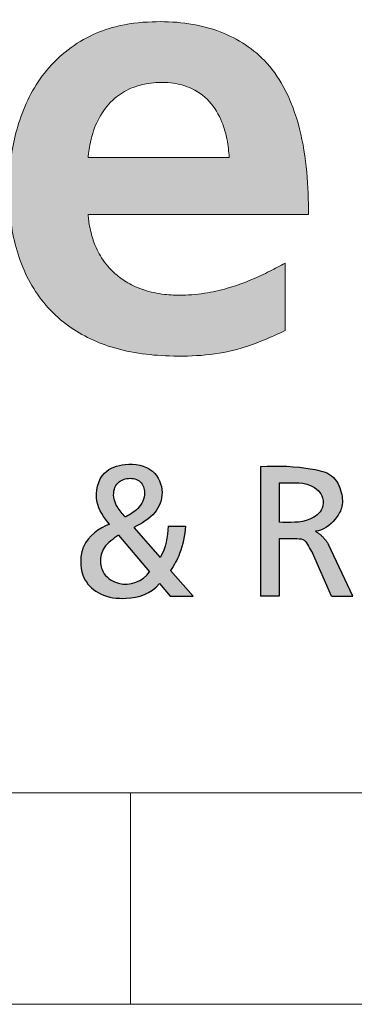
# Paper-space layout 'Hoja2' of a CAD drawing. Header units: millimetres. Extents: x 450 to 25135, y 150 to 17673.
# Tile 9 of 19: x 20186 to 20424, y 150 to 849. Entities that reach past the tile are written whole.
import ezdxf

# ---------------------------------------------------------------- set-up
doc = ezdxf.new("R2010")
doc.units = ezdxf.units.MM
doc.linetypes.add('SLD-Continua', pattern=[0])
doc.layers.add('FORMAT', color=7, linetype='SLD-Continua')

# ---------------------------------------------------------------- blocks, each defined once
blk = doc.blocks.new('Bloque1')
at = {"linetype": 'Continuous', "ltscale": 35}
h = blk.add_hatch(color=7, dxfattribs=at)
edge = h.paths.add_edge_path(flags=0)
edge.add_spline(control_points=[(861.25, 341.58), (861.03, 351.65), (860.58, 372.1), (855.69, 403.02), (845.87, 430.3), (827.33, 456.43), (794.85, 475.92), (756.69, 479.89), (726.09, 476.3), (698.49, 466.4), (671.35, 444.16), (653.68, 407.84), (647.31, 369.9), (648.65, 331.92), (659.81, 294.32), (684.55, 263.86), (720.69, 245.25), (764.61, 239.51), (808.39, 242.77), (834.35, 254.56), (844.62, 259.23)], knot_values=[2, 2, 2, 2, 2.046636, 2.094673, 2.144469, 2.179489, 2.241297, 2.312824, 2.353394, 2.38323, 2.447727, 2.509726, 2.566319, 2.624545, 2.684606, 2.744772, 2.800798, 2.868547, 2.948019, 3, 3, 3, 3], weights=[1, 1, 1, 1, 1, 1, 1, 1, 1, 1, 1, 1, 1, 1, 1, 1, 1, 1, 1, 1, 1], degree=3, periodic=0)
edge.add_line((844.62, 259.23), (844.62, 307.2))
edge.add_spline(control_points=[(844.62, 307.2), (841, 305.22), (833.26, 300.99), (820.22, 294.96), (805.49, 289.55), (788.9, 285.57), (773.23, 284.04), (757.97, 284.64), (744.78, 287.42), (732.95, 292.6), (722.48, 300.05), (713.9, 310.07), (708.01, 322.36), (705.63, 332.28), (704.76, 338.63), (704.59, 340.89), (704.53, 341.58)], knot_values=[0, 0, 0, 0, 0.070474, 0.150335, 0.244816, 0.33762, 0.440531, 0.512328, 0.597394, 0.66882, 0.731042, 0.815182, 0.890714, 0.961299, 0.988276, 1, 1, 1, 1], weights=[1, 1, 1, 1, 1, 1, 1, 1, 1, 1, 1, 1, 1, 1, 1, 1, 1], degree=3, periodic=0)
edge.add_line((704.53, 341.58), (861.25, 341.58))
edge = h.paths.add_edge_path(flags=0)
edge.add_spline(control_points=[(704.53, 382.06), (704.62, 382.99), (704.9, 385.91), (705.78, 391.66), (708.23, 401.7), (713.7, 414.02), (723.83, 425.45), (735.55, 432.04), (746.06, 434.7), (755.12, 435.49), (765.07, 435.18), (778.02, 432.17), (791.54, 422.65), (799.63, 408.7), (803.66, 394.86), (804.49, 386.31), (804.9, 382.06)], knot_values=[0, 0, 0, 0, 0.017075, 0.053986, 0.106701, 0.206715, 0.298238, 0.38232, 0.449502, 0.495974, 0.549057, 0.631866, 0.736734, 0.842394, 0.921775, 1, 1, 1, 1], weights=[1, 1, 1, 1, 1, 1, 1, 1, 1, 1, 1, 1, 1, 1, 1, 1, 1], degree=3, periodic=0)
edge.add_line((804.9, 382.06), (704.53, 382.06))
h = blk.add_hatch(color=7, dxfattribs=at)
edge = h.paths.add_edge_path(flags=0)
edge.add_spline(control_points=[(763.18, 88.98), (765.7, 92.76), (771.13, 102.66), (773.2, 113.87), (773.71, 120.47)], knot_values=[0, 0, 0, 0, 0.406584, 1, 1, 1, 1], weights=[1, 1, 1, 1, 1], degree=3, periodic=0)
edge.add_line((773.71, 120.47), (761.34, 120.49))
edge.add_spline(control_points=[(761.34, 120.49), (760.82, 112.82), (759.98, 104.85), (755.67, 98.19)], knot_values=[0, 0, 0, 0, 1, 1, 1, 1], weights=[1, 1, 1, 1], degree=3, periodic=0)
edge.add_line((755.67, 98.19), (736.95, 119.56))
edge.add_spline(control_points=[(736.95, 119.56), (742.49, 122.19), (752.64, 127.98), (759.4, 144.74), (751.28, 162.74), (732.07, 165.88), (712.9, 159.5), (707.65, 137.65), (715.87, 126.55), (719.79, 121.8)], knot_values=[0, 0, 0, 0, 0.149056, 0.266726, 0.399788, 0.558687, 0.684958, 0.850933, 1, 1, 1, 1], weights=[1, 1, 1, 1, 1, 1, 1, 1, 1, 1], degree=3, periodic=0)
edge.add_spline(control_points=[(719.79, 121.8), (712.28, 119.07), (701.53, 111.13), (698.49, 94.77), (700.93, 81.37), (713.79, 70.18), (734.42, 67.94), (749.35, 72.29), (755.25, 79.74)], knot_values=[0, 0, 0, 0, 0.228159, 0.320265, 0.448888, 0.585188, 0.757043, 1, 1, 1, 1], weights=[1, 1, 1, 1, 1, 1, 1, 1, 1], degree=3, periodic=0)
edge.add_line((755.25, 79.74), (762.78, 70.79))
edge.add_line((762.78, 70.79), (779.24, 70.79))
edge.add_line((779.24, 70.79), (763.18, 88.98))
edge = h.paths.add_edge_path(flags=0)
edge.add_spline(control_points=[(748.27, 88.05), (743.43, 81.19), (729.71, 76.06), (715.64, 85.03), (712.26, 95.45), (715.24, 106.86), (722.54, 111.44), (726.12, 114.01)], knot_values=[0, 0, 0, 0, 0.353961, 0.529275, 0.654151, 0.803452, 1, 1, 1, 1], weights=[1, 1, 1, 1, 1, 1, 1, 1], degree=3, periodic=0)
edge.add_line((726.12, 114.01), (748.27, 88.05))
edge = h.paths.add_edge_path(flags=0)
edge.add_spline(control_points=[(730.88, 126.95), (728.86, 129.21), (725.5, 132.98), (721.92, 140.9), (723.2, 151.07), (733.01, 155.43), (742.54, 153.08), (746.14, 142.75), (741.81, 134.04), (736.94, 130.59), (735.38, 129.48)], knot_values=[0, 0, 0, 0, 0.128724, 0.214581, 0.370379, 0.502958, 0.626652, 0.74441, 0.917822, 1, 1, 1, 1], weights=[1, 1, 1, 1, 1, 1, 1, 1, 1, 1, 1], degree=3, periodic=0)
edge.add_spline(control_points=[(735.38, 129.48), (733.21, 128.07), (730.88, 126.95)], knot_values=[0, 0, 0, 1, 1, 1], weights=[1, 1, 1], degree=2, periodic=0)
h = blk.add_hatch(color=7, dxfattribs=at)
edge = h.paths.add_edge_path(flags=0)
edge.add_line((840.31, 111.59), (852.9, 111.59))
edge.add_spline(control_points=[(852.9, 111.59), (855.2, 111.59), (860.02, 110.88), (861.96, 103.82), (864.05, 101.58)], knot_values=[0, 0, 0, 0, 0.33336, 1, 1, 1, 1], weights=[1, 1, 1, 1, 1], degree=3, periodic=0)
edge.add_line((864.05, 101.58), (877.63, 70.79))
edge.add_line((877.63, 70.79), (892.71, 70.79))
edge.add_line((892.71, 70.79), (875.29, 107.51))
edge.add_spline(control_points=[(875.29, 107.51), (871.92, 113.4), (866.16, 116.86)], knot_values=[0, 0, 0, 1, 1, 1], weights=[1, 1, 1], degree=2, periodic=0)
edge.add_spline(control_points=[(866.16, 116.86), (872.09, 117.41), (878.87, 123), (885.87, 133.56), (885.12, 145.26), (878.76, 157.96), (855.98, 162.84), (839.93, 163.52), (827.1, 162.78)], knot_values=[0, 0, 0, 0, 0.16441, 0.25248, 0.360343, 0.494705, 0.636227, 1, 1, 1, 1], weights=[1, 1, 1, 1, 1, 1, 1, 1, 1], degree=3, periodic=0)
edge.add_line((827.1, 162.78), (827.1, 70.81))
edge.add_line((827.1, 70.81), (840.31, 70.72))
edge.add_line((840.31, 70.72), (840.31, 111.59))
edge = h.paths.add_edge_path(flags=0)
edge.add_line((840.3, 123.15), (840.3, 151.2))
edge.add_spline(control_points=[(840.3, 151.2), (847.53, 150.61), (860.12, 153.45), (872.09, 142.52), (871.55, 131.17), (859.18, 122.03), (847.59, 123.15), (840.3, 123.15)], knot_values=[0, 0, 0, 0, 0.297889, 0.459423, 0.55577, 0.708639, 1, 1, 1, 1], weights=[1, 1, 1, 1, 1, 1, 1, 1], degree=3, periodic=0)
at = {"color": 8, "linetype": 'Continuous', "lineweight": 0, "ltscale": 35, "true_color": 0x808080}
for points, knots in [([(861.25, 341.58), (861.03, 351.65), (860.58, 372.1), (855.69, 403.02), (845.87, 430.3), (827.33, 456.43), (794.85, 475.92), (756.69, 479.89), (726.09, 476.3), (698.49, 466.4), (671.35, 444.16), (653.68, 407.84), (647.31, 369.9), (648.65, 331.92), (659.81, 294.32), (684.55, 263.86), (720.69, 245.25), (764.61, 239.51), (808.39, 242.77), (834.35, 254.56), (844.62, 259.23)], [2, 2, 2, 2, 2.046636, 2.094673, 2.144469, 2.179489, 2.241297, 2.312824, 2.353394, 2.38323, 2.447727, 2.509726, 2.566319, 2.624545, 2.684606, 2.744772, 2.800798, 2.868547, 2.948019, 3, 3, 3, 3]), ([(704.53, 382.06), (704.62, 382.99), (704.9, 385.91), (705.78, 391.66), (708.23, 401.7), (713.7, 414.02), (723.83, 425.45), (735.55, 432.04), (746.06, 434.7), (755.12, 435.49), (765.07, 435.18), (778.02, 432.17), (791.54, 422.65), (799.63, 408.7), (803.66, 394.86), (804.49, 386.31), (804.9, 382.06)], [0, 0, 0, 0, 0.017075, 0.053986, 0.106701, 0.206715, 0.298238, 0.38232, 0.449502, 0.495974, 0.549057, 0.631866, 0.736734, 0.842394, 0.921775, 1, 1, 1, 1]), ([(844.62, 307.2), (841, 305.22), (833.26, 300.99), (820.22, 294.96), (805.49, 289.55), (788.9, 285.57), (773.23, 284.04), (757.97, 284.64), (744.78, 287.42), (732.95, 292.6), (722.48, 300.05), (713.9, 310.07), (708.01, 322.36), (705.63, 332.28), (704.76, 338.63), (704.59, 340.89), (704.53, 341.58)], [0, 0, 0, 0, 0.070474, 0.150335, 0.244816, 0.33762, 0.440531, 0.512328, 0.597394, 0.66882, 0.731042, 0.815182, 0.890714, 0.961299, 0.988276, 1, 1, 1, 1])]:
    blk.add_open_spline(points, degree=3, knots=knots, dxfattribs=at)
for points in [[(804.9, 382.06), (771.44, 382.06), (737.99, 382.06), (704.53, 382.06)], [(704.53, 341.58), (756.77, 341.58), (809.01, 341.58), (861.25, 341.58)], [(844.62, 259.23), (844.62, 275.22), (844.62, 291.21), (844.62, 307.2)]]:
    blk.add_open_spline(points, degree=3, dxfattribs=at)
at = {"layer": 'FORMAT', "color": 7, "ltscale": 35}
for p, q in [((827.1, 162.78), (827.1, 70.81)), ((840.3, 151.2), (840.3, 123.15)), ((736.95, 119.56), (755.67, 98.19)), ((761.34, 120.49), (773.71, 120.47)), ((726.12, 114.01), (748.27, 88.05)), ((840.31, 111.59), (840.31, 70.72)), ((840.31, 111.59), (852.9, 111.59)), ((892.71, 70.79), (875.29, 107.51)), ((877.63, 70.79), (864.05, 101.58)), ((763.18, 88.98), (779.24, 70.79)), ((755.25, 79.74), (762.78, 70.79)), ((762.78, 70.79), (779.24, 70.79)), ((840.31, 70.72), (827.1, 70.81)), ((877.63, 70.79), (892.71, 70.79))]:
    blk.add_line(p, q, dxfattribs=at)
for points, knots in [([(719.79, 121.8), (715.87, 126.55), (707.65, 137.65), (712.9, 159.5), (732.07, 165.88), (751.28, 162.74), (759.4, 144.74), (752.64, 127.98), (742.49, 122.19), (736.95, 119.56)], [0, 0, 0, 0, 0.149067, 0.315042, 0.441313, 0.600212, 0.733274, 0.850944, 1, 1, 1, 1]), ([(827.1, 162.78), (839.93, 163.52), (855.98, 162.84), (878.76, 157.96), (885.12, 145.26), (885.87, 133.56), (878.87, 123), (872.09, 117.41), (866.16, 116.86)], [0, 0, 0, 0, 0.363773, 0.505295, 0.639657, 0.74752, 0.83559, 1, 1, 1, 1]), ([(730.88, 126.95), (728.86, 129.21), (725.5, 132.98), (721.92, 140.9), (723.2, 151.07), (733.01, 155.43), (742.54, 153.08), (746.14, 142.75), (741.81, 134.04), (736.94, 130.59), (735.38, 129.48)], [0, 0, 0, 0, 0.128724, 0.214581, 0.370379, 0.502958, 0.626652, 0.74441, 0.917822, 1, 1, 1, 1]), ([(840.3, 151.2), (847.53, 150.61), (860.12, 153.45), (872.09, 142.52), (871.55, 131.17), (859.18, 122.03), (847.59, 123.15), (840.3, 123.15)], [0, 0, 0, 0, 0.297889, 0.459423, 0.55577, 0.708639, 1, 1, 1, 1]), ([(719.79, 121.8), (712.28, 119.07), (701.53, 111.13), (698.49, 94.77), (700.93, 81.37), (713.79, 70.18), (734.42, 67.94), (749.35, 72.29), (755.25, 79.74)], [0, 0, 0, 0, 0.228159, 0.320265, 0.448888, 0.585188, 0.757043, 1, 1, 1, 1]), ([(773.71, 120.47), (773.2, 113.87), (771.13, 102.66), (765.7, 92.76), (763.18, 88.98)], [0, 0, 0, 0, 0.593416, 1, 1, 1, 1]), ([(726.12, 114.01), (722.54, 111.44), (715.24, 106.86), (712.26, 95.45), (715.64, 85.03), (729.71, 76.06), (743.43, 81.19), (748.27, 88.05)], [0, 0, 0, 0, 0.196548, 0.345849, 0.470725, 0.646039, 1, 1, 1, 1]), ([(852.9, 111.59), (855.2, 111.59), (860.02, 110.88), (861.96, 103.82), (864.05, 101.58)], [0, 0, 0, 0, 0.33336, 1, 1, 1, 1])]:
    blk.add_open_spline(points, degree=3, knots=knots, dxfattribs=at)
for points, degree in [([(735.38, 129.48), (733.21, 128.07), (730.88, 126.95)], 2), ([(761.34, 120.49), (760.82, 112.82), (759.98, 104.85), (755.67, 98.19)], 3), ([(866.16, 116.86), (871.92, 113.4), (875.29, 107.51)], 2)]:
    blk.add_open_spline(points, degree=degree, dxfattribs=at)

psp = doc.layouts.new('Hoja2')

# ---------------------------------------------------------------- linework, layer by layer
at = {"color": 7, "linetype": 'SLD-Continua', "lineweight": 18, "ltscale": 30}
for p, q in [((24930, 300), (600, 300)), ((19530, 300), (24930, 300)), ((20265, 300), (20265, 150)), ((25080, 150), (450, 150))]:
    psp.add_line(p, q, dxfattribs=at)

# ---------------------------------------------------------------- block references
at = {"color": 7, "linetype": 'Continuous', "ltscale": 30}
psp.add_blockref('Bloque1', (19530.289, 368.939), dxfattribs=at)

doc.saveas('drawing.dxf')
